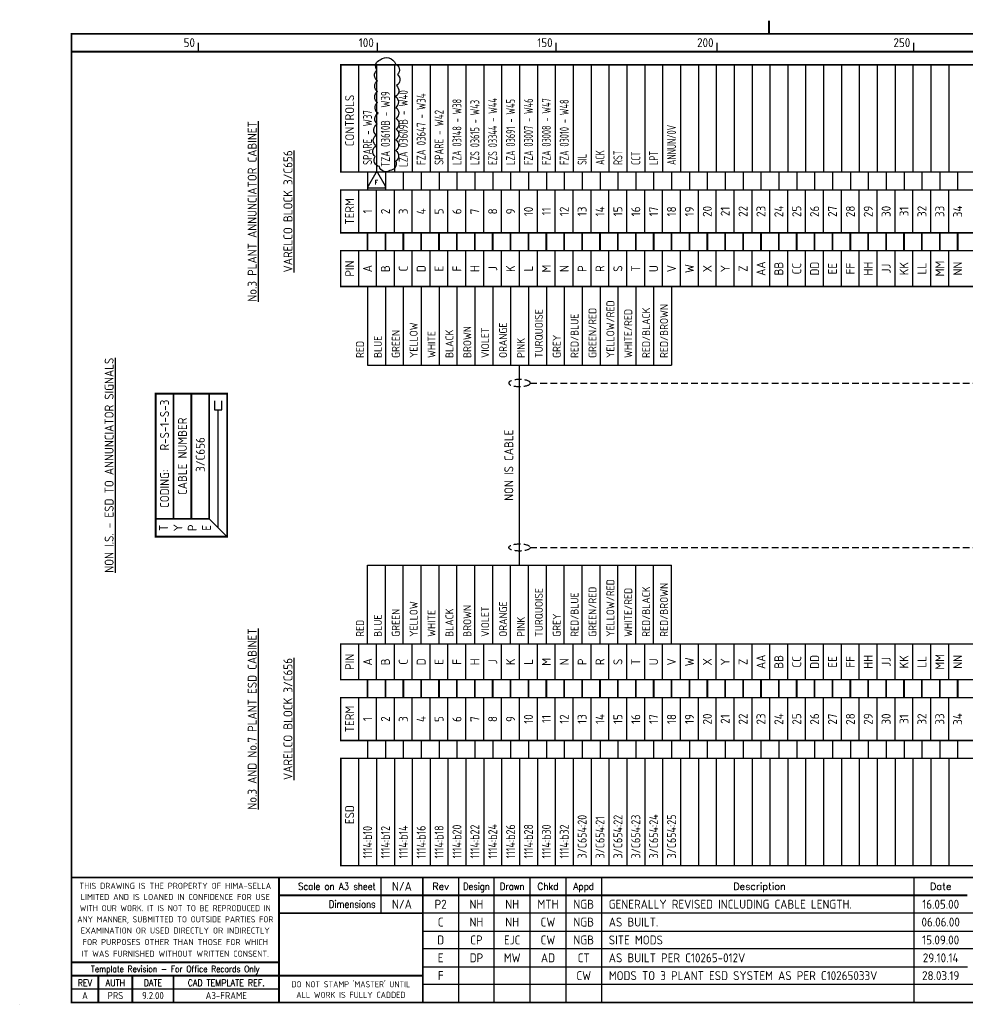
# Model space of a CAD drawing. Extents: x 0 to 408, y 0 to 275.
# Tile 1 of 2: x 0 to 264, y 0 to 275. Entities that reach past the tile are written whole.
import ezdxf
from ezdxf.enums import TextEntityAlignment as Align

# ---------------------------------------------------------------- set-up
doc = ezdxf.new("R2010")
doc.units = 0
doc.header["$LTSCALE"] = 0.25
doc.header["$MEASUREMENT"] = 0
doc.linetypes.add('HIDDEN', pattern=[0.375, 0.25, -0.125])
doc.layers.get('0').update_dxf_attribs({"color": 41, "linetype": 'CONTINUOUS'})
for name, color, linetype in [('00-DRG_FRAME', 12, 'CONTINUOUS'), ('04-OUTLINE', 6, 'CONTINUOUS'), ('203', 7, 'CONTINUOUS'), ('203-TEXT', 2, 'CONTINUOUS')]:
    doc.layers.add(name, color=color, linetype=linetype)
doc.styles.add('ISO', font='iso.shx', dxfattribs={"height": 2.5})
doc.styles.add('ROMAND', font='ROMAND')
doc.styles.add('ROMANS', font='romans.shx', dxfattribs={"width": 0.8})

# ---------------------------------------------------------------- blocks, each defined once
blk = doc.blocks.new('A3-REVA')
at = {"style": 'ISO'}
for tag, p in [('DESIGNED', (292, 31.75)), ('A', (117.7, 26.75)), ('DES', (127.7, 26.75)), ('DRN', (137.7, 26.75)), ('CHKD', (147.7, 26.75)), ('APPD', (157.7, 26.75)), ('DATE', (258, 26.75)), ('DRAWN', (292, 26.75)), ('CHECKED', (292, 21.75)), ('APPD', (292, 16.75)), ('DATE', (292, 11.75))]:
    blk.add_attdef(tag, text='', height=2.5, dxfattribs=at).set_placement(p, align=Align.CENTER)
blk.add_attdef('DESCRIPTION', (164.7, 26.75), '', height=2.5, dxfattribs=at)
blk = doc.blocks.new('A3-CONTRACT')
at = {"style": 'ISO'}
for tag, height, p in [('SCALE', 2.5, (106.86, 31.75)), ('DIMS', 2.5, (106.86, 26.75)), ('CONTRACT', 5, (342, 3)), ('CAD-REF', 2.5, (282, 1.75))]:
    blk.add_attdef(tag, text='', height=height, dxfattribs=at).set_placement(p, align=Align.CENTER)
for tag, p in [('TITLE_2', (303.75, 16.75)), ('TITLE_3', (303.5, 11.75))]:
    blk.add_attdef(tag, p, '', height=2.5, dxfattribs=at)
blk = doc.blocks.new('A3-REVB')
at = {"style": 'ISO'}
for tag, p in [('B', (117.7, 21.75)), ('DES', (127.7, 21.75)), ('DRN', (137.7, 21.75)), ('CHKD', (147.7, 21.75)), ('APPD', (157.7, 21.75)), ('DATE', (258, 21.75))]:
    blk.add_attdef(tag, text='', height=2.5, dxfattribs=at).set_placement(p, align=Align.CENTER)
blk.add_attdef('DESCRIPTION', (164.7, 21.75), '', height=2.5, dxfattribs=at)

msp = doc.modelspace()

# ---------------------------------------------------------------- linework, layer by layer
at = {"layer": '00-DRG_FRAME'}
for p, q in [((50, 266.5), (50, 269)), ((100, 266.5), (100, 269)), ((150, 266.5), (150, 269)), ((195, 266.5), (195, 269)), ((250, 266.5), (250, 269)), ((101.01, 35.5), (101.01, 25.5)), ((122.7, 35.5), (122.7, 0.5)), ((132.7, 0.5), (132.7, 35.5)), ((142.7, 0.5), (142.7, 35.5)), ((152.7, 35.5), (152.7, 0.5)), ((162.7, 35.5), (162.7, 0.5)), ((250, 35.5), (250, 0.5)), ((302, 25.5), (112.7, 25.5)), ((112.7, 20.5), (302, 20.5)), ((302, 15.5), (112.7, 15.5)), ((112.7, 10.5), (265, 10.5)), ((72.5, 4.25), (14.5, 4.25)), ((302, 5.5), (112.7, 5.5)), ((0, 0), (0, 0.03))]:
    msp.add_line(p, q, dxfattribs=at)
at = {"layer": '00-DRG_FRAME', "const_width": 0.5}
for points in [[(209.5, 271.5), (209.5, 275.18)], [(209.5, 271.5), (209.5, 275.18)], [(14.5, 266.5), (404.5, 266.5)], [(404.5, 35.5), (14.5, 35.5)], [(72.5, 0.5), (72.5, 35.5)], [(112.7, 0.5), (112.7, 35.5)], [(265, 30.5), (72.5, 30.5)], [(112.7, 25.5), (72.5, 25.5)], [(14.5, 11.75), (72.5, 11.75)], [(14.5, 8), (72.5, 8)], [(22, 0.5), (22, 8)], [(31.5, 0.5), (31.5, 8)], [(43, 0.5), (43, 8)], [(112.7, 8), (72.5, 8)]]:
    msp.add_lwpolyline(points, dxfattribs=at)
msp.add_lwpolyline([(14.5, 0.5), (404.5, 0.5), (404.5, 271.5), (14.5, 271.5)], close=True, dxfattribs=at)
at = {"layer": '04-OUTLINE'}
for points in [[(105.07, 263.08, -0.520567), (105.65, 260.08, -0.520567), (105.65, 260.08, -0.520567), (105.32, 256.99, -0.520567), (105.32, 256.99, -0.520567), (105.07, 253.91, -0.520567), (105.07, 253.91, -0.520567), (105.15, 250.91, -0.520567), (105.15, 250.91, -0.520567), (105.23, 247.83, -0.520567), (105.23, 247.83, -0.520567), (105.23, 244.83, -0.520567), (105.23, 244.83, -0.520567), (105.15, 241.83, -0.520567), (105.15, 241.83, -0.520567), (105.15, 238.82, -0.520567), (105.15, 238.82, -0.520567), (105.15, 235.82, -0.520567), (105.15, 235.82, -0.520567), (103.48, 233.24, -0.520567), (103.48, 233.24, -0.520567), (100.56, 234.32, -0.520567), (100.56, 234.32, -0.520567), (99.39, 237.16, -0.520567), (99.39, 237.16, -0.520567), (99.64, 240.16, -0.520567), (99.64, 240.16, -0.520567), (99.64, 243.16, -0.520567), (99.64, 243.16, -0.520567), (99.98, 246.16, -0.520567), (99.98, 246.16, -0.520567), (100.23, 249.24, -0.520567), (100.23, 249.24, -0.520567), (100.06, 252.24, -0.520567), (100.06, 252.24, -0.520567), (100.06, 255.33, -0.520567), (100.06, 255.33, -0.520567), (100.06, 258.33, -0.520567), (100.06, 258.33, -0.520567), (99.89, 261.33, -0.520567), (99.89, 261.33, -0.520567), (100.81, 264.24, -0.520567), (100.81, 264.24, -0.520567)], [(99.55, 232.6), (97.39, 228.85, 0.57735), (97.66, 228.38), (101.98, 228.38, 0.57735), (102.25, 228.85), (100.09, 232.6, 0.57735)]]:
    msp.add_lwpolyline(points, format="xyb", close=True, dxfattribs=at)
at = {"layer": '203'}
for p, q in [((89.75, 262.8), (89.75, 232.8)), ((94.75, 262.8), (94.75, 232.8)), ((99.75, 262.8), (99.75, 232.8)), ((104.75, 262.8), (104.75, 232.8)), ((109.75, 262.8), (109.75, 232.8)), ((114.75, 262.8), (114.75, 232.8)), ((119.75, 262.8), (119.75, 232.8)), ((124.75, 262.8), (124.75, 232.8)), ((129.75, 262.8), (129.75, 232.8)), ((134.75, 262.8), (134.75, 232.8)), ((139.75, 262.8), (139.75, 232.8)), ((144.75, 262.8), (144.75, 232.8)), ((149.75, 262.8), (149.75, 232.8)), ((154.75, 262.8), (154.75, 232.8)), ((159.75, 262.8), (159.75, 232.8)), ((164.75, 262.8), (164.75, 232.8)), ((169.75, 262.8), (169.75, 232.8)), ((174.75, 262.8), (174.75, 232.8)), ((179.75, 262.8), (179.75, 232.8)), ((184.75, 262.8), (184.75, 232.8)), ((189.75, 262.8), (189.75, 232.8)), ((194.75, 262.8), (194.75, 232.8)), ((199.75, 262.8), (199.75, 232.8)), ((204.75, 262.8), (204.75, 232.8)), ((209.75, 262.8), (209.75, 232.8)), ((214.75, 262.8), (214.75, 232.8)), ((219.75, 262.8), (219.75, 232.8)), ((224.75, 262.8), (224.75, 232.8)), ((229.75, 262.8), (229.75, 232.8)), ((234.75, 262.8), (234.75, 232.8)), ((239.75, 262.8), (239.75, 232.8)), ((244.75, 262.8), (244.75, 232.8)), ((249.75, 262.8), (249.75, 232.8)), ((254.75, 262.8), (254.75, 232.8)), ((259.75, 262.8), (259.75, 232.8)), ((97.25, 232.8), (97.25, 227.8)), ((102.25, 232.8), (102.25, 227.8)), ((107.25, 232.8), (107.25, 227.8)), ((112.25, 232.8), (112.25, 227.8)), ((117.25, 232.8), (117.25, 227.8)), ((122.25, 232.8), (122.25, 227.8)), ((127.25, 232.8), (127.25, 227.8)), ((132.25, 232.8), (132.25, 227.8)), ((137.25, 232.8), (137.25, 227.8)), ((142.25, 232.8), (142.25, 227.8)), ((147.25, 232.8), (147.25, 227.8)), ((152.25, 232.8), (152.25, 227.8)), ((157.25, 232.8), (157.25, 227.8)), ((162.25, 232.8), (162.25, 227.8)), ((167.25, 232.8), (167.25, 227.8)), ((172.25, 232.8), (172.25, 227.8)), ((177.25, 232.8), (177.25, 227.8)), ((182.25, 232.8), (182.25, 227.8)), ((187.25, 232.8), (187.25, 227.8)), ((192.25, 232.8), (192.25, 227.8)), ((197.25, 232.8), (197.25, 227.8)), ((202.25, 232.8), (202.25, 227.8)), ((207.25, 232.8), (207.25, 227.8)), ((212.25, 232.8), (212.25, 227.8)), ((217.25, 232.8), (217.25, 227.8)), ((222.25, 232.8), (222.25, 227.8)), ((227.25, 232.8), (227.25, 227.8)), ((232.25, 232.8), (232.25, 227.8)), ((237.25, 232.8), (237.25, 227.8)), ((242.25, 232.8), (242.25, 227.8)), ((247.25, 232.8), (247.25, 227.8)), ((252.25, 232.8), (252.25, 227.8)), ((257.25, 232.8), (257.25, 227.8)), ((262.25, 232.8), (262.25, 227.8)), ((89.75, 215.8), (89.75, 227.8)), ((94.75, 227.8), (94.75, 215.8)), ((99.75, 215.8), (99.75, 227.8)), ((104.75, 215.8), (104.75, 227.8)), ((109.75, 215.8), (109.75, 227.8)), ((114.75, 215.8), (114.75, 227.8)), ((119.75, 215.8), (119.75, 227.8)), ((124.75, 215.8), (124.75, 227.8)), ((129.75, 215.8), (129.75, 227.8)), ((134.75, 215.8), (134.75, 227.8)), ((139.75, 215.8), (139.75, 227.8)), ((144.75, 215.8), (144.75, 227.8)), ((149.75, 215.8), (149.75, 227.8)), ((154.75, 215.8), (154.75, 227.8)), ((159.75, 215.8), (159.75, 227.8)), ((164.75, 215.8), (164.75, 227.8)), ((169.75, 215.8), (169.75, 227.8)), ((174.75, 215.8), (174.75, 227.8)), ((179.75, 215.8), (179.75, 227.8)), ((184.75, 215.8), (184.75, 227.8)), ((189.75, 215.8), (189.75, 227.8)), ((194.75, 215.8), (194.75, 227.8)), ((199.75, 215.8), (199.75, 227.8)), ((204.75, 215.8), (204.75, 227.8)), ((209.75, 215.8), (209.75, 227.8)), ((214.75, 215.8), (214.75, 227.8)), ((219.75, 215.8), (219.75, 227.8)), ((224.75, 215.8), (224.75, 227.8)), ((229.75, 215.8), (229.75, 227.8)), ((234.75, 215.8), (234.75, 227.8)), ((239.75, 215.8), (239.75, 227.8)), ((244.75, 215.8), (244.75, 227.8)), ((249.75, 215.8), (249.75, 227.8)), ((254.75, 215.8), (254.75, 227.8)), ((259.75, 215.8), (259.75, 227.8)), ((89.75, 200.8), (89.75, 210.8)), ((94.75, 210.8), (94.75, 200.8)), ((99.75, 200.8), (99.75, 210.8)), ((104.75, 200.8), (104.75, 210.8)), ((109.75, 200.8), (109.75, 210.8)), ((114.75, 200.8), (114.75, 210.8)), ((119.75, 200.8), (119.75, 210.8)), ((124.75, 200.8), (124.75, 210.8)), ((129.75, 200.8), (129.75, 210.8)), ((134.75, 200.8), (134.75, 210.8)), ((139.75, 200.8), (139.75, 210.8)), ((144.75, 200.8), (144.75, 210.8)), ((149.75, 200.8), (149.75, 210.8)), ((154.75, 200.8), (154.75, 210.8)), ((159.75, 200.8), (159.75, 210.8)), ((164.75, 200.8), (164.75, 210.8)), ((169.75, 200.8), (169.75, 210.8)), ((174.75, 200.8), (174.75, 210.8)), ((179.75, 200.8), (179.75, 210.8)), ((184.75, 200.8), (184.75, 210.8)), ((189.75, 200.8), (189.75, 210.8)), ((194.75, 200.8), (194.75, 210.8)), ((199.75, 200.8), (199.75, 210.8)), ((204.75, 200.8), (204.75, 210.8)), ((209.75, 200.8), (209.75, 210.8)), ((214.75, 200.8), (214.75, 210.8)), ((219.75, 200.8), (219.75, 210.8)), ((224.75, 200.8), (224.75, 210.8)), ((229.75, 200.8), (229.75, 210.8)), ((234.75, 200.8), (234.75, 210.8)), ((239.75, 200.8), (239.75, 210.8)), ((244.75, 200.8), (244.75, 210.8)), ((249.75, 200.8), (249.75, 210.8)), ((254.75, 200.8), (254.75, 210.8)), ((259.75, 200.8), (259.75, 210.8)), ((97.25, 200.8), (97.25, 178.8)), ((102.25, 200.8), (102.25, 178.8)), ((107.25, 200.8), (107.25, 178.8)), ((112.25, 200.8), (112.25, 178.8)), ((117.25, 200.8), (117.25, 178.8)), ((122.25, 200.8), (122.25, 178.8)), ((127.25, 200.8), (127.25, 178.8)), ((132.25, 200.8), (132.25, 178.8)), ((137.25, 200.8), (137.25, 178.8)), ((142.25, 200.8), (142.25, 178.8)), ((147.25, 200.8), (147.25, 178.8)), ((152.25, 200.8), (152.25, 178.8)), ((157.25, 200.8), (157.25, 178.8)), ((162.25, 200.8), (162.25, 178.8)), ((167.25, 200.8), (167.25, 178.8)), ((172.25, 200.8), (172.25, 178.8)), ((177.25, 200.8), (177.25, 178.8)), ((182.25, 200.8), (182.25, 178.8)), ((97.25, 178.8), (182.25, 178.8)), ((139.75, 122.8), (139.75, 178.8)), ((54.5, 168.8), (54.5, 166.3)), ((56.5, 166.3), (56.5, 168.8)), ((54.5, 166.3), (56.5, 166.3)), ((55.5, 133.3), (55.5, 166.3)), ((58, 130.8), (53, 135.8)), ((97.25, 122.8), (182.25, 122.8)), ((97.25, 100.8), (97.25, 122.8)), ((102.25, 100.8), (102.25, 122.8)), ((107.25, 100.8), (107.25, 122.8)), ((112.25, 100.8), (112.25, 122.8)), ((117.25, 100.8), (117.25, 122.8)), ((122.25, 100.8), (122.25, 122.8)), ((127.25, 100.8), (127.25, 122.8)), ((132.25, 100.8), (132.25, 122.8)), ((137.25, 100.8), (137.25, 122.8)), ((142.25, 100.8), (142.25, 122.8)), ((147.25, 100.8), (147.25, 122.8)), ((152.25, 100.8), (152.25, 122.8)), ((157.25, 100.8), (157.25, 122.8)), ((162.25, 100.8), (162.25, 122.8)), ((167.25, 100.8), (167.25, 122.8)), ((172.25, 100.8), (172.25, 122.8)), ((177.25, 100.8), (177.25, 122.8)), ((182.25, 100.8), (182.25, 122.8)), ((89.75, 90.8), (89.75, 100.8)), ((94.75, 100.8), (94.75, 90.8)), ((99.75, 90.8), (99.75, 100.8)), ((104.75, 90.8), (104.75, 100.8)), ((109.75, 90.8), (109.75, 100.8)), ((114.75, 90.8), (114.75, 100.8)), ((119.75, 90.8), (119.75, 100.8)), ((124.75, 90.8), (124.75, 100.8)), ((129.75, 90.8), (129.75, 100.8)), ((134.75, 90.8), (134.75, 100.8)), ((139.75, 90.8), (139.75, 100.8)), ((144.75, 90.8), (144.75, 100.8)), ((149.75, 90.8), (149.75, 100.8)), ((154.75, 90.8), (154.75, 100.8)), ((159.75, 90.8), (159.75, 100.8)), ((164.75, 90.8), (164.75, 100.8)), ((169.75, 90.8), (169.75, 100.8)), ((174.75, 90.8), (174.75, 100.8)), ((179.75, 90.8), (179.75, 100.8)), ((184.75, 90.8), (184.75, 100.8)), ((189.75, 90.8), (189.75, 100.8)), ((194.75, 90.8), (194.75, 100.8)), ((199.75, 90.8), (199.75, 100.8)), ((204.75, 90.8), (204.75, 100.8)), ((209.75, 90.8), (209.75, 100.8)), ((214.75, 90.8), (214.75, 100.8)), ((219.75, 90.8), (219.75, 100.8)), ((224.75, 90.8), (224.75, 100.8)), ((229.75, 90.8), (229.75, 100.8)), ((234.75, 90.8), (234.75, 100.8)), ((239.75, 90.8), (239.75, 100.8)), ((244.75, 90.8), (244.75, 100.8)), ((249.75, 90.8), (249.75, 100.8)), ((254.75, 90.8), (254.75, 100.8)), ((259.75, 90.8), (259.75, 100.8)), ((99.75, 73.8), (99.75, 85.8)), ((104.75, 73.8), (104.75, 85.8)), ((109.75, 73.8), (109.75, 85.8)), ((114.75, 73.8), (114.75, 85.8)), ((119.75, 73.8), (119.75, 85.8)), ((124.75, 73.8), (124.75, 85.8)), ((129.75, 73.8), (129.75, 85.8)), ((134.75, 73.8), (134.75, 85.8)), ((139.75, 73.8), (139.75, 85.8)), ((144.75, 73.8), (144.75, 85.8)), ((149.75, 73.8), (149.75, 85.8)), ((154.75, 73.8), (154.75, 85.8)), ((159.75, 73.8), (159.75, 85.8)), ((164.75, 73.8), (164.75, 85.8)), ((169.75, 73.8), (169.75, 85.8)), ((174.75, 73.8), (174.75, 85.8)), ((179.75, 73.8), (179.75, 85.8)), ((184.75, 73.8), (184.75, 85.8)), ((189.75, 73.8), (189.75, 85.8)), ((194.75, 73.8), (194.75, 85.8)), ((199.75, 73.8), (199.75, 85.8)), ((204.75, 73.8), (204.75, 85.8)), ((209.75, 73.8), (209.75, 85.8)), ((214.75, 73.8), (214.75, 85.8)), ((219.75, 73.8), (219.75, 85.8)), ((224.75, 73.8), (224.75, 85.8)), ((229.75, 73.8), (229.75, 85.8)), ((234.75, 73.8), (234.75, 85.8)), ((239.75, 73.8), (239.75, 85.8)), ((244.75, 73.8), (244.75, 85.8)), ((249.75, 73.8), (249.75, 85.8)), ((254.75, 73.8), (254.75, 85.8)), ((259.75, 73.8), (259.75, 85.8)), ((97.25, 73.8), (97.25, 68.8)), ((102.25, 73.8), (102.25, 68.8)), ((107.25, 73.8), (107.25, 68.8)), ((112.25, 73.8), (112.25, 68.8)), ((117.25, 73.8), (117.25, 68.8)), ((122.25, 73.8), (122.25, 68.8)), ((127.25, 73.8), (127.25, 68.8)), ((132.25, 73.8), (132.25, 68.8)), ((137.25, 73.8), (137.25, 68.8)), ((142.25, 73.8), (142.25, 68.8)), ((147.25, 73.8), (147.25, 68.8)), ((152.25, 73.8), (152.25, 68.8)), ((157.25, 73.8), (157.25, 68.8)), ((162.25, 73.8), (162.25, 68.8)), ((167.25, 73.8), (167.25, 68.8)), ((172.25, 73.8), (172.25, 68.8)), ((177.25, 73.8), (177.25, 68.8)), ((182.25, 73.8), (182.25, 68.8)), ((187.25, 73.8), (187.25, 68.8)), ((192.25, 73.8), (192.25, 68.8)), ((197.25, 73.8), (197.25, 68.8)), ((202.25, 73.8), (202.25, 68.8)), ((207.25, 73.8), (207.25, 68.8)), ((212.25, 73.8), (212.25, 68.8)), ((217.25, 73.8), (217.25, 68.8)), ((222.25, 73.8), (222.25, 68.8)), ((227.25, 73.8), (227.25, 68.8)), ((232.25, 73.8), (232.25, 68.8)), ((237.25, 73.8), (237.25, 68.8)), ((242.25, 73.8), (242.25, 68.8)), ((247.25, 73.8), (247.25, 68.8)), ((252.25, 73.8), (252.25, 68.8)), ((257.25, 73.8), (257.25, 68.8)), ((262.25, 73.8), (262.25, 68.8)), ((89.75, 68.8), (89.75, 38.8)), ((94.75, 68.8), (94.75, 38.8)), ((99.75, 68.8), (99.75, 38.8)), ((104.75, 68.8), (104.75, 38.8)), ((109.75, 68.8), (109.75, 38.8)), ((114.75, 68.8), (114.75, 38.8)), ((119.75, 68.8), (119.75, 38.8)), ((124.75, 68.8), (124.75, 38.8)), ((129.75, 68.8), (129.75, 38.8)), ((134.75, 68.8), (134.75, 38.8)), ((139.75, 68.8), (139.75, 38.8)), ((144.75, 68.8), (144.75, 38.8)), ((149.75, 68.8), (149.75, 38.8)), ((154.75, 68.8), (154.75, 38.8)), ((159.75, 68.8), (159.75, 38.8)), ((164.75, 68.8), (164.75, 38.8)), ((169.75, 68.8), (169.75, 38.8)), ((174.75, 68.8), (174.75, 38.8)), ((179.75, 68.8), (179.75, 38.8)), ((184.75, 68.8), (184.75, 38.8)), ((189.75, 68.8), (189.75, 38.8)), ((194.75, 68.8), (194.75, 38.8)), ((199.75, 68.8), (199.75, 38.8)), ((204.75, 68.8), (204.75, 38.8)), ((209.75, 68.8), (209.75, 38.8)), ((214.75, 68.8), (214.75, 38.8)), ((219.75, 68.8), (219.75, 38.8)), ((224.75, 68.8), (224.75, 38.8)), ((229.75, 68.8), (229.75, 38.8)), ((234.75, 68.8), (234.75, 38.8)), ((239.75, 68.8), (239.75, 38.8)), ((244.75, 68.8), (244.75, 38.8)), ((249.75, 68.8), (249.75, 38.8)), ((254.75, 68.8), (254.75, 38.8)), ((259.75, 68.8), (259.75, 38.8))]:
    msp.add_line(p, q, dxfattribs=at)
at = {"layer": '203', "color": 3, "linetype": 'HIDDEN', "ltscale": 30}
for p, q in [((142.75, 173.8), (282.25, 173.8)), ((142.75, 127.8), (282.25, 127.8))]:
    msp.add_line(p, q, dxfattribs=at)
at = {"layer": '203'}
for points, const_width in [([(89.75, 262.8), (89.75, 232.8), (284.75, 232.8), (284.75, 262.8), (89.75, 262.8)], 0.4), ([(94.75, 232.8), (94.75, 262.8)], 0.4), ([(89.75, 227.8), (89.75, 215.8), (284.75, 215.8), (284.75, 227.8), (89.75, 227.8)], 0.4), ([(94.75, 215.8), (94.75, 227.8)], 0.4), ([(97.25, 210.8), (97.25, 215.8)], 0.5), ([(102.25, 210.8), (102.25, 215.8)], 0.5), ([(107.25, 210.8), (107.25, 215.8)], 0.5), ([(112.25, 210.8), (112.25, 215.8)], 0.5), ([(117.25, 210.8), (117.25, 215.8)], 0.5), ([(122.25, 210.8), (122.25, 215.8)], 0.5), ([(127.25, 210.8), (127.25, 215.8)], 0.5), ([(132.25, 210.8), (132.25, 215.8)], 0.5), ([(137.25, 210.8), (137.25, 215.8)], 0.5), ([(142.25, 210.8), (142.25, 215.8)], 0.5), ([(147.25, 210.8), (147.25, 215.8)], 0.5), ([(152.25, 210.8), (152.25, 215.8)], 0.5), ([(157.25, 210.8), (157.25, 215.8)], 0.5), ([(162.25, 210.8), (162.25, 215.8)], 0.5), ([(167.25, 210.8), (167.25, 215.8)], 0.5), ([(172.25, 210.8), (172.25, 215.8)], 0.5), ([(177.25, 210.8), (177.25, 215.8)], 0.5), ([(182.25, 210.8), (182.25, 215.8)], 0.5), ([(187.25, 210.8), (187.25, 215.8)], 0.5), ([(192.25, 210.8), (192.25, 215.8)], 0.5), ([(197.25, 210.8), (197.25, 215.8)], 0.5), ([(202.25, 210.8), (202.25, 215.8)], 0.5), ([(207.25, 210.8), (207.25, 215.8)], 0.5), ([(212.25, 210.8), (212.25, 215.8)], 0.5), ([(217.25, 210.8), (217.25, 215.8)], 0.5), ([(222.25, 210.8), (222.25, 215.8)], 0.5), ([(227.25, 210.8), (227.25, 215.8)], 0.5), ([(232.25, 210.8), (232.25, 215.8)], 0.5), ([(237.25, 210.8), (237.25, 215.8)], 0.5), ([(242.25, 210.8), (242.25, 215.8)], 0.5), ([(247.25, 210.8), (247.25, 215.8)], 0.5), ([(252.25, 210.8), (252.25, 215.8)], 0.5), ([(257.25, 210.8), (257.25, 215.8)], 0.5), ([(262.25, 210.8), (262.25, 215.8)], 0.5), ([(89.75, 210.8), (89.75, 200.8), (284.75, 200.8), (284.75, 210.8), (89.75, 210.8)], 0.4), ([(94.75, 200.8), (94.75, 210.8)], 0.4), ([(38, 135.8), (53, 135.8), (53, 170.8)], 0.5), ([(43, 170.8), (43, 135.8)], 0.5), ([(48, 135.8), (48, 170.8)], 0.5), ([(89.75, 100.8), (89.75, 90.8), (284.75, 90.8), (284.75, 100.8), (89.75, 100.8)], 0.4), ([(94.75, 90.8), (94.75, 100.8)], 0.4), ([(97.25, 85.8), (97.25, 90.8)], 0.5), ([(102.25, 85.8), (102.25, 90.8)], 0.5), ([(107.25, 85.8), (107.25, 90.8)], 0.5), ([(112.25, 85.8), (112.25, 90.8)], 0.5), ([(117.25, 85.8), (117.25, 90.8)], 0.5), ([(122.25, 85.8), (122.25, 90.8)], 0.5), ([(127.25, 85.8), (127.25, 90.8)], 0.5), ([(132.25, 85.8), (132.25, 90.8)], 0.5), ([(137.25, 85.8), (137.25, 90.8)], 0.5), ([(142.25, 85.8), (142.25, 90.8)], 0.5), ([(147.25, 85.8), (147.25, 90.8)], 0.5), ([(152.25, 85.8), (152.25, 90.8)], 0.5), ([(157.25, 85.8), (157.25, 90.8)], 0.5), ([(162.25, 85.8), (162.25, 90.8)], 0.5), ([(167.25, 85.8), (167.25, 90.8)], 0.5), ([(172.25, 85.8), (172.25, 90.8)], 0.5), ([(177.25, 85.8), (177.25, 90.8)], 0.5), ([(182.25, 85.8), (182.25, 90.8)], 0.5), ([(187.25, 85.8), (187.25, 90.8)], 0.5), ([(192.25, 85.8), (192.25, 90.8)], 0.5), ([(197.25, 85.8), (197.25, 90.8)], 0.5), ([(202.25, 85.8), (202.25, 90.8)], 0.5), ([(207.25, 85.8), (207.25, 90.8)], 0.5), ([(212.25, 85.8), (212.25, 90.8)], 0.5), ([(217.25, 85.8), (217.25, 90.8)], 0.5), ([(222.25, 85.8), (222.25, 90.8)], 0.5), ([(227.25, 85.8), (227.25, 90.8)], 0.5), ([(232.25, 85.8), (232.25, 90.8)], 0.5), ([(237.25, 85.8), (237.25, 90.8)], 0.5), ([(237.25, 85.8), (237.25, 90.8)], 0.5), ([(242.25, 85.8), (242.25, 90.8)], 0.5), ([(247.25, 85.8), (247.25, 90.8)], 0.5), ([(252.25, 85.8), (252.25, 90.8)], 0.5), ([(257.25, 85.8), (257.25, 90.8)], 0.5), ([(262.25, 85.8), (262.25, 90.8)], 0.5), ([(89.75, 85.8), (89.75, 73.8), (284.75, 73.8), (284.75, 85.8), (89.75, 85.8)], 0.4), ([(94.75, 73.8), (94.75, 85.8)], 0.4), ([(89.75, 68.8), (89.75, 38.8), (284.75, 38.8), (284.75, 68.8), (89.75, 68.8)], 0.4), ([(94.75, 38.8), (94.75, 68.8)], 0.4)]:
    msp.add_lwpolyline(points, dxfattribs=dict(at, const_width=const_width))
at = {"layer": '203', "const_width": 0.5}
msp.add_lwpolyline([(58, 130.8), (58, 170.8), (38, 170.8), (38, 130.8)], close=True, dxfattribs=at)
at = {"layer": '203', "color": 3, "linetype": 'HIDDEN', "ltscale": 30, "extrusion": (0, 0, -1)}
msp.add_ellipse((139.75, 173.8), major_axis=(3, 0), ratio=0.333333, dxfattribs=at)
at = {"layer": '203', "color": 3, "linetype": 'HIDDEN', "ltscale": 30}
msp.add_ellipse((139.75, 127.8), major_axis=(3, 0), ratio=0.333333, dxfattribs=at)

# ---------------------------------------------------------------- block references
ref = msp.add_blockref('A3-CONTRACT', (0, 0))
ref.add_attrib('SCALE', 'N/A', dxfattribs={"height": 2.5, "style": 'ISO'}).set_placement((106.86, 31.75), align=Align.CENTER)
ref.add_attrib('DIMS', 'N/A', dxfattribs={"height": 2.5, "style": 'ISO'}).set_placement((106.86, 26.75), align=Align.CENTER)
ref.add_attrib('CAD-REF', '10265-P3-SCHEDULE#NH01', dxfattribs={"height": 2, "style": 'ISO'}).set_placement((283.48, 1.75), align=Align.CENTER)
ref.add_attrib('TITLE_2', 'ICI SYNETIX ESD SYSTEM - No.3 AND No.7 PLANTS', (303.75, 16.75), dxfattribs={"height": 2.5, "style": 'ISO'})
ref.add_attrib('TITLE_3', 'FISHER-ROSEMOUNT - P.O. No. 99003994', (303.5, 11.75), dxfattribs={"height": 2.5, "style": 'ISO'})
ref.add_attrib('CONTRACT', 'C10265H/P3', dxfattribs={"height": 5, "style": 'ISO'}).set_placement((342, 3), align=Align.CENTER)
at = {"layer": '203-TEXT'}
ref = msp.add_blockref('A3-REVA', (0, 0), dxfattribs=at)
ref.add_attrib('DESIGNED', 'NH', dxfattribs={"layer": '0', "height": 2.5, "style": 'ISO'}).set_placement((292, 31.75), align=Align.CENTER)
ref.add_attrib('DRAWN', 'NH', dxfattribs={"layer": '0', "height": 2.5, "style": 'ISO'}).set_placement((292, 26.75), align=Align.CENTER)
ref.add_attrib('CHECKED', 'CW', dxfattribs={"layer": '0', "height": 2.5, "style": 'ISO'}).set_placement((292, 21.75), align=Align.CENTER)
ref.add_attrib('APPD', 'NGB', dxfattribs={"layer": '0', "height": 2.5, "style": 'ISO'}).set_placement((292, 16.75), align=Align.CENTER)
ref.add_attrib('A', 'P2', dxfattribs={"layer": '0', "height": 2.5, "style": 'ISO'}).set_placement((117.7, 26.75), align=Align.CENTER)
ref.add_attrib('DES', 'NH', dxfattribs={"layer": '0', "height": 2.5, "style": 'ISO'}).set_placement((127.7, 26.75), align=Align.CENTER)
ref.add_attrib('DRN', 'NH', dxfattribs={"layer": '0', "height": 2.5, "style": 'ISO'}).set_placement((137.7, 26.75), align=Align.CENTER)
ref.add_attrib('CHKD', 'MTH', dxfattribs={"layer": '0', "height": 2.5, "style": 'ISO'}).set_placement((147.7, 26.75), align=Align.CENTER)
ref.add_attrib('APPD', 'NGB', dxfattribs={"layer": '0', "height": 2.5, "style": 'ISO'}).set_placement((157.7, 26.75), align=Align.CENTER)
ref.add_attrib('DESCRIPTION', 'GENERALLY REVISED INCLUDING CABLE LENGTH.', (164.7, 26.75), dxfattribs={"layer": '0', "height": 2.5, "style": 'ISO'})
ref.add_attrib('DATE', '16.05.00', dxfattribs={"layer": '0', "height": 2.5, "style": 'ISO'}).set_placement((257.5, 26.75), align=Align.CENTER)
ref.add_attrib('DATE', '05.04.00', dxfattribs={"layer": '0', "height": 2.5, "style": 'ISO'}).set_placement((292, 11.75), align=Align.CENTER)
ref = msp.add_blockref('A3-REVB', (0, 0), dxfattribs=at)
ref.add_attrib('B', 'C', dxfattribs={"layer": '0', "height": 2.5, "style": 'ISO'}).set_placement((117.7, 21.75), align=Align.CENTER)
ref.add_attrib('DES', 'NH', dxfattribs={"layer": '0', "height": 2.5, "style": 'ISO'}).set_placement((127.7, 21.75), align=Align.CENTER)
ref.add_attrib('DRN', 'NH', dxfattribs={"layer": '0', "height": 2.5, "style": 'ISO'}).set_placement((137.7, 21.75), align=Align.CENTER)
ref.add_attrib('CHKD', 'CW', dxfattribs={"layer": '0', "height": 2.5, "style": 'ISO'}).set_placement((147.7, 21.75), align=Align.CENTER)
ref.add_attrib('APPD', 'NGB', dxfattribs={"layer": '0', "height": 2.5, "style": 'ISO'}).set_placement((157.7, 21.75), align=Align.CENTER)
ref.add_attrib('DESCRIPTION', 'AS BUILT.', (164.7, 21.75), dxfattribs={"layer": '0', "height": 2.5, "style": 'ISO'})
ref.add_attrib('DATE', '06.06.00', dxfattribs={"layer": '0', "height": 2.5, "style": 'ISO'}).set_placement((257.5, 21.75), align=Align.CENTER)
ref = msp.add_blockref('A3-REVB', (0, -5), dxfattribs=at)
ref.add_attrib('B', 'D', dxfattribs={"layer": '0', "height": 2.5, "style": 'ISO'}).set_placement((117.7, 16.75), align=Align.CENTER)
ref.add_attrib('DES', 'CP', dxfattribs={"layer": '0', "height": 2.5, "style": 'ISO'}).set_placement((127.7, 16.75), align=Align.CENTER)
ref.add_attrib('DRN', 'EJC', dxfattribs={"layer": '0', "height": 2.5, "style": 'ISO'}).set_placement((137.7, 16.75), align=Align.CENTER)
ref.add_attrib('CHKD', 'CW', dxfattribs={"layer": '0', "height": 2.5, "style": 'ISO'}).set_placement((147.7, 16.75), align=Align.CENTER)
ref.add_attrib('APPD', 'NGB', dxfattribs={"layer": '0', "height": 2.5, "style": 'ISO'}).set_placement((157.7, 16.75), align=Align.CENTER)
ref.add_attrib('DESCRIPTION', 'SITE MODS', (164.7, 16.75), dxfattribs={"layer": '0', "height": 2.5, "style": 'ISO'})
ref.add_attrib('DATE', '15.09.00', dxfattribs={"layer": '0', "height": 2.5, "style": 'ISO'}).set_placement((257.5, 16.75), align=Align.CENTER)
ref = msp.add_blockref('A3-REVB', (0, -10), dxfattribs=at)
ref.add_attrib('B', 'E', dxfattribs={"layer": '0', "height": 2.5, "style": 'ISO'}).set_placement((117.7, 11.75), align=Align.CENTER)
ref.add_attrib('DES', 'DP', dxfattribs={"layer": '0', "height": 2.5, "style": 'ISO'}).set_placement((127.7, 11.75), align=Align.CENTER)
ref.add_attrib('DRN', 'MW', dxfattribs={"layer": '0', "height": 2.5, "style": 'ISO'}).set_placement((137.7, 11.75), align=Align.CENTER)
ref.add_attrib('CHKD', 'AD', dxfattribs={"layer": '0', "height": 2.5, "style": 'ISO'}).set_placement((147.7, 11.75), align=Align.CENTER)
ref.add_attrib('APPD', 'CT', dxfattribs={"layer": '0', "height": 2.5, "style": 'ISO'}).set_placement((157.7, 11.75), align=Align.CENTER)
ref.add_attrib('DESCRIPTION', 'AS BUILT PER C10265-012V', (164.7, 11.75), dxfattribs={"layer": '0', "height": 2.5, "style": 'ISO'})
ref.add_attrib('DATE', '29.10.14', dxfattribs={"layer": '0', "height": 2.5, "style": 'ISO'}).set_placement((257.5, 11.75), align=Align.CENTER)
ref = msp.add_blockref('A3-REVB', (0.01, -14.98), dxfattribs=at)
ref.add_attrib('B', 'F', dxfattribs={"layer": '0', "height": 2.5, "style": 'ISO'}).set_placement((117.71, 6.77), align=Align.CENTER)
ref.add_attrib('APPD', 'CW', dxfattribs={"layer": '0', "height": 2.5, "style": 'ISO'}).set_placement((157.71, 6.77), align=Align.CENTER)
ref.add_attrib('DESCRIPTION', 'MODS TO 3 PLANT ESD SYSTEM AS PER C10265033V', (164.71, 6.77), dxfattribs={"layer": '0', "height": 2.5, "style": 'ISO'})
ref.add_attrib('DATE', '28.03.19', dxfattribs={"layer": '0', "height": 2.5, "style": 'ISO'}).set_placement((257.51, 6.77), align=Align.CENTER)

# ---------------------------------------------------------------- texts
at = {"layer": '00-DRG_FRAME', "style": 'ISO'}
for s, p in [('50', (49, 267.75)), ('100', (99, 267.75)), ('150', (149, 267.75)), ('200', (194, 267.75)), ('250', (249, 267.75))]:
    msp.add_text(s, height=2.5, dxfattribs=at).set_placement(p, align=Align.RIGHT)
at = {"layer": '00-DRG_FRAME', "color": 3, "style": 'ISO'}
for s, width, p in [('THIS DRAWING IS THE PROPERTY OF HIMA-SELLA', 0.9, (43.5, 33.14)), ("DO NOT STAMP 'MASTER' UNTIL", 0.95, (92.6, 5.77))]:
    msp.add_text(s, height=1.7, dxfattribs=dict(at, width=width)).set_placement(p, align=Align.MIDDLE)
at = {"layer": '00-DRG_FRAME', "color": 4, "style": 'ROMAND', "width": 0.87}
for s, p in [('Scale on A3 sheet', (99.54, 32)), ('Dimensions', (99.54, 27.01))]:
    msp.add_text(s, height=2, dxfattribs=at).set_placement(p, align=Align.RIGHT)
at = {"layer": '00-DRG_FRAME', "color": 4, "style": 'ROMAND'}
for s, p in [('Rev', (117.7, 32)), ('Description', (206.85, 32)), ('Date', (257.5, 32))]:
    msp.add_text(s, height=2, dxfattribs=at).set_placement(p, align=Align.CENTER)
for s, width, p in [('Design', 0.85, (127.7, 32)), ('Drawn', 0.85, (137.7, 32)), ('Chkd', 0.9, (147.7, 32)), ('Appd', 0.9, (157.7, 32))]:
    msp.add_text(s, height=2, dxfattribs=dict(at, width=width)).set_placement(p, align=Align.CENTER)
at = {"layer": '00-DRG_FRAME', "color": 3, "style": 'ISO'}
for s, width, p in [('LIMITED AND IS LOANED IN CONFIDENCE FOR USE', 0.9, (43.5, 30.02)), ('WITH OUR WORK. IT IS NOT TO BE REPRODUCED IN', 0.87, (43.5, 26.89)), ('ANY MANNER, SUBMITTED TO OUTSIDE PARTIES FOR', 0.87, (43.5, 23.76)), ('EXAMINATION OR USED DIRECTLY OR INDIRECTLY', 0.9, (43.5, 20.64)), ('FOR PURPOSES OTHER THAN THOSE FOR WHICH', 0.9, (43.5, 17.41)), ('IT WAS FURNISHED WITHOUT WRITTEN CONSENT.', 0.9, (43.5, 14.16))]:
    msp.add_text(s, height=1.7, dxfattribs=dict(at, width=width)).set_placement(p, align=Align.MIDDLE_CENTER)
at = {"layer": '00-DRG_FRAME', "color": 4, "style": 'ROMAND'}
for s, width, p in [('Template Revision - For Office Records Only', 0.85, (43.5, 9.62)), ('REV', 0.9, (18.25, 6)), ('AUTH', 0.9, (26.75, 6)), ('DATE', 0.9, (37.25, 6)), ('CAD TEMPLATE REF.', 0.9, (57.75, 6))]:
    msp.add_text(s, height=1.8, dxfattribs=dict(at, width=width)).set_placement(p, align=Align.MIDDLE)
at = {"layer": '00-DRG_FRAME', "color": 41, "style": 'ISO'}
for s, p in [('A', (18.25, 1.45)), ('PRS', (26.75, 1.45)), ('9.2.00', (37.25, 1.45)), ('A3-FRAME', (57.75, 1.45))]:
    msp.add_text(s, height=2, dxfattribs=at).set_placement(p, align=Align.CENTER)
at = {"layer": '00-DRG_FRAME', "color": 3, "style": 'ISO'}
msp.add_text('ALL WORK IS FULLY CADDED', height=1.7, dxfattribs=at).set_placement((92.6, 2.64), align=Align.MIDDLE_CENTER)
at = {"layer": '04-OUTLINE', "style": 'ROMANS', "width": 0.95}
msp.add_text('F', height=1.21, dxfattribs=at).set_placement((99.71, 229.92), align=Align.MIDDLE)
at = {"layer": '203-TEXT', "style": 'ISO'}
for s, width, p in [('TZA 03610B - W39', 0.8, (103.5, 234.26)), ('LZA 03609B - W40', 0.8, (108.5, 234.26)), ('FZA 03647 - W34', 0.8, (113.5, 234.8)), ('LZA 03148 - W38', 0.75, (123.5, 234.8)), ('LZS 03615 - W43', 0.75, (128.5, 234.8)), ('EZS 03344 - W44', 0.75, (133.5, 234.8)), ('LZA 03691 - W45', 0.75, (138.5, 234.8)), ('FZA 03007 - W46', 0.75, (143.5, 234.8)), ('FZA 03008 - W47', 0.75, (148.5, 234.8)), ('FZA 03010 - W48', 0.75, (153.5, 234.8)), ('SPARE - W37', 0.8, (98.5, 234.8)), ('SPARE - W42', 0.8, (118.5, 234.8)), ('ANNUN/0V', 0.75, (183.5, 234.8)), ('ACK', 0.75, (163.5, 234.8)), ('SIL', 0.75, (158.5, 234.8)), ('RST', 0.75, (168.5, 234.8)), ('CCT', 0.75, (173.5, 234.8)), ('LPT', 0.75, (178.5, 234.8)), ('1114:b10', 0.9, (98.5, 40.8)), ('1114:b12', 0.9, (103.5, 40.8)), ('1114:b14', 0.9, (108.5, 40.8)), ('1114:b16', 0.9, (113.5, 40.8)), ('1114:b18', 0.9, (118.5, 40.8)), ('1114:b20', 0.9, (123.5, 40.8)), ('1114:b22', 0.9, (128.5, 40.8)), ('1114:b24', 0.9, (133.5, 40.8)), ('1114:b26', 0.9, (138.5, 40.8)), ('1114:b28', 0.9, (143.5, 40.8)), ('1114:b30', 0.9, (148.5, 40.8)), ('1114:b32', 0.9, (153.5, 40.8)), ('3/C654:20', 0.9, (158.5, 40.8)), ('3/C654:21', 0.9, (163.5, 40.8)), ('3/C654:22', 0.9, (168.5, 40.8)), ('3/C654:23', 0.9, (173.5, 40.8)), ('3/C654:24', 0.9, (178.5, 40.8)), ('3/C654:25', 0.9, (183.5, 40.8))]:
    msp.add_text(s, height=2.5, rotation=90, dxfattribs=dict(at, width=width)).set_placement(p)
for s, p in [('CONTROLS', (92.25, 247.22)), ('%%UNo.3 PLANT ANNUNCIATOR CABINET', (65, 221.8)), ('%%UVARELCO BLOCK 3/C656', (75, 221.8)), ('PIN', (92.25, 205.8)), ('%%UNON I.S. - ESD TO ANNUNCIATOR SIGNALS', (25, 150.8)), ('NON IS CABLE', (136.75, 150.8)), ('%%UNo.3 AND No.7 PLANT ESD CABINET', (65, 79.8)), ('%%UVARELCO BLOCK 3/C656', (75, 79.8)), ('PIN', (92.25, 95.8)), ('ESD', (92.25, 53.05))]:
    msp.add_text(s, height=2.5, rotation=90, dxfattribs=at).set_placement(p, align=Align.MIDDLE)
for s, p in [('TERM', (92.25, 221.8)), ('10', (142.25, 221.8)), ('11', (147.25, 221.8)), ('12', (152.25, 221.8)), ('13', (157.25, 221.8)), ('14', (162.25, 221.8)), ('15', (167.25, 221.8)), ('16', (172.25, 221.8)), ('17', (177.25, 221.8)), ('18', (182.25, 221.8)), ('19', (187.25, 221.8)), ('1', (97.25, 221.8)), ('2', (102.25, 221.8)), ('3', (107.25, 221.8)), ('4', (112.25, 221.8)), ('5', (117.25, 221.8)), ('6', (122.25, 221.8)), ('7', (127.25, 221.8)), ('8', (132.25, 221.8)), ('9', (137.25, 221.8)), ('A', (97.25, 205.8)), ('B', (102.25, 205.8)), ('C', (107.25, 205.8)), ('D', (112.25, 205.8)), ('E', (117.25, 205.8)), ('F', (122.25, 205.8)), ('H', (127.25, 205.8)), ('K', (137.25, 205.8)), ('L', (142.25, 205.8)), ('M', (147.25, 205.8)), ('N', (152.25, 205.8)), ('P', (157.25, 205.8)), ('R', (162.25, 205.8)), ('S', (167.25, 205.8)), ('T', (172.25, 205.8)), ('U', (177.25, 205.8)), ('V', (182.25, 205.8)), ('W', (187.25, 205.8)), ('J', (132.25, 205.8)), ('CABLE NUMBER', (45.5, 153.3)), ('T', (40.25, 133.3)), ('Y', (44.25, 133.3)), ('P', (48.25, 133.3)), ('E', (52.25, 133.3)), ('A', (97.25, 95.8)), ('B', (102.25, 95.8)), ('C', (107.25, 95.8)), ('D', (112.25, 95.8)), ('E', (117.25, 95.8)), ('F', (122.25, 95.8)), ('H', (127.25, 95.8)), ('K', (137.25, 95.8)), ('L', (142.25, 95.8)), ('M', (147.25, 95.8)), ('N', (152.25, 95.8)), ('P', (157.25, 95.8)), ('R', (162.25, 95.8)), ('S', (167.25, 95.8)), ('T', (172.25, 95.8)), ('U', (177.25, 95.8)), ('V', (182.25, 95.8)), ('W', (187.25, 95.8)), ('J', (132.25, 95.8)), ('TERM', (92.25, 79.8)), ('1', (97.25, 79.8)), ('2', (102.25, 79.8)), ('3', (107.25, 79.8)), ('4', (112.25, 79.8)), ('5', (117.25, 79.8)), ('6', (122.25, 79.8)), ('7', (127.25, 79.8)), ('8', (132.25, 79.8)), ('9', (137.25, 79.8)), ('10', (142.25, 79.8)), ('11', (147.25, 79.8)), ('12', (152.25, 79.8)), ('13', (157.25, 79.8)), ('14', (162.25, 79.8)), ('15', (167.25, 79.8)), ('16', (172.25, 79.8)), ('17', (177.25, 79.8)), ('18', (182.25, 79.8)), ('19', (187.25, 79.8))]:
    msp.add_text(s, height=2.5, rotation=90, dxfattribs=at).set_placement(p, align=Align.MIDDLE_CENTER)
for s, p in [('20', (193.5, 221.8)), ('21', (198.5, 221.8)), ('22', (203.5, 221.8)), ('23', (208.5, 221.8)), ('24', (213.5, 221.8)), ('25', (218.5, 221.8)), ('26', (223.5, 221.8)), ('27', (228.5, 221.8)), ('28', (233.5, 221.8)), ('29', (238.5, 221.8)), ('30', (243.5, 221.8)), ('31', (248.5, 221.8)), ('32', (253.5, 221.8)), ('33', (258.5, 221.8)), ('34', (263.5, 221.8)), ('X', (193.5, 205.8)), ('Y', (198.5, 205.8)), ('Z', (203.5, 205.8)), ('AA', (208.5, 205.8)), ('BB', (213.5, 205.8)), ('CC', (218.5, 205.8)), ('DD', (223.5, 205.8)), ('EE', (228.5, 205.8)), ('FF', (233.5, 205.8)), ('HH', (238.5, 205.8)), ('JJ', (243.5, 205.8)), ('KK', (248.5, 205.8)), ('LL', (253.5, 205.8)), ('MM', (258.5, 205.8)), ('NN', (263.5, 205.8)), ('3/C656', (51.75, 153.8)), ('X', (193.5, 95.8)), ('Y', (198.5, 95.8)), ('Z', (203.5, 95.8)), ('AA', (208.5, 95.8)), ('BB', (213.5, 95.8)), ('CC', (218.5, 95.8)), ('DD', (223.5, 95.8)), ('EE', (228.5, 95.8)), ('FF', (233.5, 95.8)), ('HH', (238.5, 95.8)), ('JJ', (243.5, 95.8)), ('KK', (248.5, 95.8)), ('LL', (253.5, 95.8)), ('MM', (258.5, 95.8)), ('NN', (263.5, 95.8)), ('20', (193.5, 79.8)), ('21', (198.5, 79.8)), ('22', (203.5, 79.8)), ('23', (208.5, 79.8)), ('24', (213.5, 79.8)), ('25', (218.5, 79.8)), ('26', (223.5, 79.8)), ('27', (228.5, 79.8)), ('28', (233.5, 79.8)), ('29', (238.5, 79.8)), ('30', (243.5, 79.8)), ('31', (248.5, 79.8)), ('32', (253.5, 79.8)), ('33', (258.5, 79.8)), ('34', (263.5, 79.8))]:
    msp.add_text(s, height=2.5, rotation=90, dxfattribs=at).set_placement(p, align=Align.CENTER)
for s, p in [('YELLOW/RED', (166.25, 180.8)), ('RED/BROWN', (181.25, 180.8)), ('TURQUOISE', (146.25, 180.8)), ('GREEN/RED', (161.25, 180.8)), ('WHITE/RED', (171.25, 180.8)), ('RED/BLACK', (176.25, 180.8)), ('RED/BLUE', (156.25, 180.8)), ('GREEN', (106.25, 180.8)), ('YELLOW', (111.25, 180.8)), ('BLACK', (121.25, 180.8)), ('BROWN', (126.25, 180.8)), ('VIOLET', (131.25, 180.8)), ('ORANGE', (136.25, 180.8)), ('BLUE', (101.25, 180.8)), ('WHITE', (116.25, 180.8)), ('PINK', (141.25, 180.8)), ('GREY', (151.25, 180.8)), ('RED', (96.25, 180.8)), ('TURQUOISE', (146.25, 102.8)), ('GREEN/RED', (161.25, 102.8)), ('YELLOW/RED', (166.25, 102.8)), ('WHITE/RED', (171.25, 102.8)), ('RED/BLACK', (176.25, 102.8)), ('RED/BROWN', (181.25, 102.8)), ('RED/BLUE', (156.25, 102.8)), ('YELLOW', (111.25, 102.8)), ('BROWN', (126.25, 102.8)), ('ORANGE', (136.25, 102.8)), ('GREEN', (106.25, 102.8)), ('WHITE', (116.25, 102.8)), ('BLACK', (121.25, 102.8)), ('VIOLET', (131.25, 102.8)), ('RED', (96.25, 102.8)), ('BLUE', (101.25, 102.8)), ('PINK', (141.25, 102.8)), ('GREY', (151.25, 102.8))]:
    msp.add_text(s, height=2.2, rotation=90, dxfattribs=at).set_placement(p)
for s, p in [('R-S-1-S-3', (41.75, 169.14)), ('CODING:', (41.75, 149.61))]:
    msp.add_text(s, height=2.5, rotation=90, dxfattribs=at).set_placement(p, align=Align.RIGHT)

doc.saveas('drawing.dxf')
